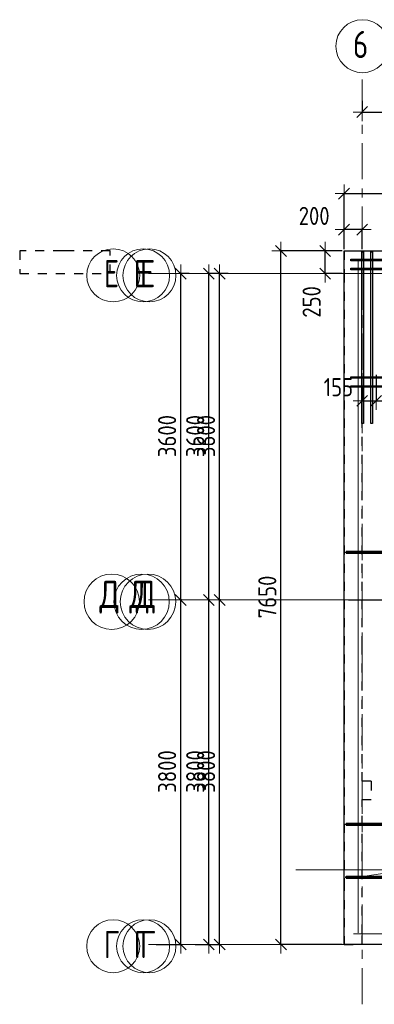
# Model space of a CAD drawing. Header units: metres. Extents: x -38 to 106, y -15 to 20.
# Tile 4 of 40: x 15.3 to 19.21, y 8.34 to 19.2. Entities that reach past the tile are written whole.
import ezdxf

# ---------------------------------------------------------------- set-up
doc = ezdxf.new("R2010")
doc.units = ezdxf.units.M
doc.header["$PDMODE"] = 65
for name, pattern in [('______11', [0.5, 0.4, -0.05, 0, -0.05]), ('______2', [0.0405, 0.03, -0.0105]), ('______5', [1.1, 0.8, -0.1, 0.1, -0.1])]:
    doc.linetypes.add(name, pattern=pattern)
for name, color, linetype, lineweight in [('XR$2$STANDARD_1', 7, 'Continuous', 25), ('XR$2$Перекрытие (1)', 7, 'Continuous', 35), ('XR$3$Осевая линия (1)', 7, '______5', 13), ('XR$3$Размерная линия (1)', 7, 'Continuous', 13), ('XR$4$Арм. стержнями верхней зоны', 180, 'Continuous', 35), ('XR$4$Арм. стержнями нижней зоны', 180, 'Continuous', 35), ('XR$4$Арм.стержн. Арматура края', 96, 'Continuous', 35), ('XR$4$Арм.стержн. Доп. арматура', 180, 'Continuous', 35), ('XR$4$Общий слой (1)', 7, 'Continuous', 13), ('XR$4$Осевая линия (1)', 7, '______5', 13), ('XR$4$Перекрытие (1)', 7, 'Continuous', 35), ('XR$4$Размерная линия (1)', 7, 'Continuous', 13), ('XR$5$Осевая линия (1)', 7, '______5', 13), ('XR$5$Перекрытие (1)', 7, 'Continuous', 35), ('XR$5$Размерная линия (1)', 7, 'Continuous', 13)]:
    doc.layers.add(name, color=color, linetype=linetype, lineweight=lineweight)
doc.layers.add('XR$7$Стена_ бетон несущ.', color=7, linetype='Continuous', lineweight=70, true_color=0xb4b496)
doc.styles.add('ISOCPEUR', font='txt')
doc.dimstyles.new('DIMSTYLE_5', dxfattribs={"dimtxt": 0.2, "dimasz": 0.2, "dimexe": 0, "dimexo": 0, "dimgap": 0.1, "dimtad": 2, "dimdec": 0, "dimlfac": 1000, "dimrnd": 5, "dimzin": 12, "dimdsep": 46, "dimtxsty": 'ISOCPEUR', "dimblk1": 'ALL_ML_STRICH', "dimblk2": 'ALL_ML_STRICH', "dimsah": 1, "dimcen": 0, "dimclrd": 7, "dimclre": 256, "dimclrt": 7, "dimadec": 0, "dimazin": 0, "dimtfac": 1, "dimtdec": 0, "dimtix": 1, "dimtmove": 2, "dimatfit": 3, "dimfxl": 0, "dimtzin": 0, "dimlwd": 0, "dimlwe": -3, "dimarcsym": 0})
doc.dimstyles.new('DIMSTYLE_7', dxfattribs={"dimtxt": 0.2, "dimasz": 0.2, "dimexe": 0, "dimexo": 0, "dimgap": 0.1, "dimtad": 2, "dimdec": 0, "dimlfac": 1000, "dimrnd": 5, "dimzin": 12, "dimdsep": 46, "dimtxsty": 'ISOCPEUR', "dimblk1": 'ALL_ML_STRICH', "dimblk2": 'ALL_ML_STRICH', "dimsah": 1, "dimcen": 0, "dimclrd": 7, "dimclre": 256, "dimclrt": 7, "dimadec": 0, "dimazin": 0, "dimtfac": 1, "dimtdec": 0, "dimtix": 1, "dimtmove": 2, "dimatfit": 3, "dimfxl": 0, "dimtvp": 1.2, "dimtzin": 0, "dimlwd": 0, "dimlwe": -3, "dimarcsym": 0})

# ---------------------------------------------------------------- blocks, each defined once
blk = doc.blocks.new('ALL_ML_STRICH')
at = {"color": 0, "linetype": 'ByBlock', "lineweight": -2}
for p, q in [((-1, 0), (0.5, 0)), ((-0.3, -0.3), (0.3, 0.3)), ((0, -0.5), (0, 0.5))]:
    blk.add_line(p, q, dxfattribs=at)
blk = doc.blocks.new('*D18')
at = {"layer": 'DEFPOINTS', "color": 7, "linetype": 'Continuous', "lineweight": 13, "transparency": 33554687}
for p in [(19.08, 18.327), (21.68, 18.283), (19.08, 18.182)]:
    blk.add_point(p, dxfattribs=at)
at = {"layer": 'XR$3$Размерная линия (1)', "color": 9, "linetype": 'Continuous', "lineweight": -2, "true_color": 0xc7c7c7, "transparency": 33554687}
for p, q in [((19.08, 18.307), (19.08, 18.182)), ((21.68, 18.263), (21.68, 18.182))]:
    blk.add_line(p, q, dxfattribs=at)
at = {"layer": 'XR$3$Размерная линия (1)', "color": 7, "linetype": 'Continuous', "lineweight": -2, "transparency": 33554687}
blk.add_line((19.08, 18.182), (21.68, 18.182), dxfattribs=at)
at = {"layer": 'XR$3$Размерная линия (1)', "color": 7, "linetype": 'Continuous', "lineweight": 13, "transparency": 33554687, "xscale": 0.2, "yscale": 0.2, "zscale": 0.2, "rotation": 180}
blk.add_blockref('ALL_ML_STRICH', (19.08, 18.182), dxfattribs=at)
at = {"layer": 'XR$3$Размерная линия (1)', "color": 7, "linetype": 'Continuous', "lineweight": 13, "transparency": 33554687, "xscale": 0.2, "yscale": 0.2, "zscale": 0.2}
blk.add_blockref('ALL_ML_STRICH', (21.68, 18.182), dxfattribs=at)
at = {"layer": 'XR$3$Размерная линия (1)', "color": 7, "linetype": 'Continuous', "lineweight": 13, "transparency": 33554687, "insert": (20.388, 18.332), "char_height": 0.2, "width": 0.66667, "attachment_point": 5, "style": 'ISOCPEUR'}
blk.add_mtext('\\W0.83;\\A1;{2600}', dxfattribs=at)
blk = doc.blocks.new('*D29')
at = {"layer": 'DEFPOINTS', "color": 7, "linetype": 'Continuous', "lineweight": 13, "transparency": 33554687}
for p in [(19.235, 15.305), (19.08, 15.187), (19.08, 14.997)]:
    blk.add_point(p, dxfattribs=at)
at = {"layer": 'XR$3$Размерная линия (1)', "color": 9, "linetype": 'Continuous', "lineweight": -2, "true_color": 0xc7c7c7, "transparency": 33554687}
for p, q in [((19.235, 15.285), (19.235, 14.997)), ((19.08, 15.167), (19.08, 14.997))]:
    blk.add_line(p, q, dxfattribs=at)
at = {"layer": 'XR$3$Размерная линия (1)', "color": 7, "linetype": 'Continuous', "lineweight": -2, "transparency": 33554687}
blk.add_line((19.08, 14.997), (19.235, 14.997), dxfattribs=at)
at = {"layer": 'XR$3$Размерная линия (1)', "color": 7, "linetype": 'Continuous', "lineweight": 13, "transparency": 33554687, "xscale": 0.2, "yscale": 0.2, "zscale": 0.2, "rotation": 180}
blk.add_blockref('ALL_ML_STRICH', (19.08, 14.997), dxfattribs=at)
at = {"layer": 'XR$3$Размерная линия (1)', "color": 7, "linetype": 'Continuous', "lineweight": 13, "transparency": 33554687, "xscale": 0.2, "yscale": 0.2, "zscale": 0.2}
blk.add_blockref('ALL_ML_STRICH', (19.235, 14.997), dxfattribs=at)
at = {"layer": 'XR$3$Размерная линия (1)', "color": 7, "linetype": 'Continuous', "lineweight": 13, "transparency": 33554687, "insert": (18.817, 15.147), "char_height": 0.2, "width": 0.5, "attachment_point": 5, "style": 'ISOCPEUR'}
blk.add_mtext('\\W0.83;\\A1;{155}', dxfattribs=at)
blk = doc.blocks.new('*D30')
at = {"layer": 'DEFPOINTS', "color": 7, "linetype": 'Continuous', "lineweight": 13, "transparency": 33554687}
for p in [(19.235, 15.305), (20.325, 15.305), (19.235, 14.997)]:
    blk.add_point(p, dxfattribs=at)
at = {"layer": 'XR$3$Размерная линия (1)', "color": 9, "linetype": 'Continuous', "lineweight": -2, "true_color": 0xc7c7c7, "transparency": 33554687}
for p, q in [((19.235, 15.285), (19.235, 14.997)), ((20.325, 15.285), (20.325, 14.997))]:
    blk.add_line(p, q, dxfattribs=at)
at = {"layer": 'XR$3$Размерная линия (1)', "color": 7, "linetype": 'Continuous', "lineweight": -2, "transparency": 33554687}
blk.add_line((19.235, 14.997), (20.325, 14.997), dxfattribs=at)
at = {"layer": 'XR$3$Размерная линия (1)', "color": 7, "linetype": 'Continuous', "lineweight": 13, "transparency": 33554687, "xscale": 0.2, "yscale": 0.2, "zscale": 0.2, "rotation": 180}
blk.add_blockref('ALL_ML_STRICH', (19.235, 14.997), dxfattribs=at)
at = {"layer": 'XR$3$Размерная линия (1)', "color": 7, "linetype": 'Continuous', "lineweight": 13, "transparency": 33554687, "xscale": 0.2, "yscale": 0.2, "zscale": 0.2}
blk.add_blockref('ALL_ML_STRICH', (20.325, 14.997), dxfattribs=at)
at = {"layer": 'XR$3$Размерная линия (1)', "color": 7, "linetype": 'Continuous', "lineweight": 13, "transparency": 33554687, "insert": (19.805, 15.147), "char_height": 0.2, "width": 0.66667, "attachment_point": 5, "style": 'ISOCPEUR'}
blk.add_mtext('\\W0.83;\\A1;{1090}', dxfattribs=at)
blk = doc.blocks.new('*D33')
at = {"layer": 'DEFPOINTS', "color": 7, "linetype": 'Continuous', "lineweight": 13, "transparency": 33554687}
for p in [(18.88, 16.65), (18.671, 16.4), (18.88, 16.4)]:
    blk.add_point(p, dxfattribs=at)
at = {"layer": 'XR$3$Размерная линия (1)', "color": 9, "linetype": 'Continuous', "lineweight": -2, "true_color": 0xc7c7c7, "transparency": 33554687}
for p, q in [((18.86, 16.65), (18.671, 16.65)), ((18.86, 16.4), (18.671, 16.4))]:
    blk.add_line(p, q, dxfattribs=at)
at = {"layer": 'XR$3$Размерная линия (1)', "color": 7, "linetype": 'Continuous', "lineweight": -2, "transparency": 33554687}
blk.add_line((18.671, 16.4), (18.671, 16.65), dxfattribs=at)
at = {"layer": 'XR$3$Размерная линия (1)', "color": 7, "linetype": 'Continuous', "lineweight": 13, "transparency": 33554687, "xscale": 0.2, "yscale": 0.2, "zscale": 0.2}
for p, rotation in [((18.671, 16.65), 90), ((18.671, 16.4), 270)]:
    blk.add_blockref('ALL_ML_STRICH', p, dxfattribs=dict(at, rotation=rotation))
at = {"layer": 'XR$3$Размерная линия (1)', "color": 7, "linetype": 'Continuous', "lineweight": 13, "transparency": 33554687, "insert": (18.522, 16.088), "char_height": 0.2, "width": 0.5, "attachment_point": 5, "rotation": 90, "style": 'ISOCPEUR'}
blk.add_mtext('\\W0.83;\\A1;{250}', dxfattribs=at)
blk = doc.blocks.new('*D34')
at = {"layer": 'DEFPOINTS', "color": 7, "linetype": 'Continuous', "lineweight": 13, "transparency": 33554687}
for p in [(18.88, 16.65), (18.183, 9), (18.88, 9)]:
    blk.add_point(p, dxfattribs=at)
at = {"layer": 'XR$3$Размерная линия (1)', "color": 9, "linetype": 'Continuous', "lineweight": -2, "true_color": 0xc7c7c7, "transparency": 33554687}
for p, q in [((18.86, 16.65), (18.183, 16.65)), ((18.86, 9), (18.183, 9))]:
    blk.add_line(p, q, dxfattribs=at)
at = {"layer": 'XR$3$Размерная линия (1)', "color": 7, "linetype": 'Continuous', "lineweight": -2, "transparency": 33554687}
blk.add_line((18.183, 9), (18.183, 16.65), dxfattribs=at)
at = {"layer": 'XR$3$Размерная линия (1)', "color": 7, "linetype": 'Continuous', "lineweight": 13, "transparency": 33554687, "xscale": 0.2, "yscale": 0.2, "zscale": 0.2}
for p, rotation in [((18.183, 16.65), 90), ((18.183, 9), 270)]:
    blk.add_blockref('ALL_ML_STRICH', p, dxfattribs=dict(at, rotation=rotation))
at = {"layer": 'XR$3$Размерная линия (1)', "color": 7, "linetype": 'Continuous', "lineweight": 13, "transparency": 33554687, "insert": (18.033, 12.833), "char_height": 0.2, "width": 0.66667, "attachment_point": 5, "rotation": 90, "style": 'ISOCPEUR'}
blk.add_mtext('\\W0.83;\\A1;{7650}', dxfattribs=at)
blk = doc.blocks.new('*D35')
at = {"layer": 'DEFPOINTS', "color": 7, "linetype": 'Continuous', "lineweight": 13, "transparency": 33554687}
for p in [(18.88, 17.282), (18.88, 16.65), (26.23, 16.65)]:
    blk.add_point(p, dxfattribs=at)
at = {"layer": 'XR$3$Размерная линия (1)', "color": 9, "linetype": 'Continuous', "lineweight": -2, "true_color": 0xc7c7c7, "transparency": 33554687}
for p, q in [((18.88, 16.67), (18.88, 17.282)), ((26.23, 16.67), (26.23, 17.282))]:
    blk.add_line(p, q, dxfattribs=at)
at = {"layer": 'XR$3$Размерная линия (1)', "color": 7, "linetype": 'Continuous', "lineweight": -2, "transparency": 33554687}
blk.add_line((18.88, 17.282), (26.23, 17.282), dxfattribs=at)
at = {"layer": 'XR$3$Размерная линия (1)', "color": 7, "linetype": 'Continuous', "lineweight": 13, "transparency": 33554687, "xscale": 0.2, "yscale": 0.2, "zscale": 0.2, "rotation": 180}
blk.add_blockref('ALL_ML_STRICH', (18.88, 17.282), dxfattribs=at)
at = {"layer": 'XR$3$Размерная линия (1)', "color": 7, "linetype": 'Continuous', "lineweight": 13, "transparency": 33554687, "xscale": 0.2, "yscale": 0.2, "zscale": 0.2}
blk.add_blockref('ALL_ML_STRICH', (26.23, 17.282), dxfattribs=at)
at = {"layer": 'XR$3$Размерная линия (1)', "color": 7, "linetype": 'Continuous', "lineweight": 13, "transparency": 33554687, "insert": (22.563, 17.432), "char_height": 0.2, "width": 0.66667, "attachment_point": 5, "style": 'ISOCPEUR'}
blk.add_mtext('\\W0.83;\\A1;{7350}', dxfattribs=at)
blk = doc.blocks.new('*D39')
at = {"layer": 'DEFPOINTS', "color": 7, "linetype": 'Continuous', "lineweight": 13, "transparency": 33554687}
for p in [(19.08, 16.885), (18.88, 16.65), (19.08, 16.65)]:
    blk.add_point(p, dxfattribs=at)
at = {"layer": 'XR$3$Размерная линия (1)', "color": 9, "linetype": 'Continuous', "lineweight": -2, "true_color": 0xc7c7c7, "transparency": 33554687}
for p, q in [((18.88, 16.67), (18.88, 16.885)), ((19.08, 16.67), (19.08, 16.885))]:
    blk.add_line(p, q, dxfattribs=at)
at = {"layer": 'XR$3$Размерная линия (1)', "color": 7, "linetype": 'Continuous', "lineweight": -2, "transparency": 33554687}
blk.add_line((19.08, 16.885), (18.88, 16.885), dxfattribs=at)
at = {"layer": 'XR$3$Размерная линия (1)', "color": 7, "linetype": 'Continuous', "lineweight": 13, "transparency": 33554687, "xscale": 0.2, "yscale": 0.2, "zscale": 0.2}
for p, rotation in [((18.88, 16.885), 180), ((19.08, 16.885), 360)]:
    blk.add_blockref('ALL_ML_STRICH', p, dxfattribs=dict(at, rotation=rotation))
at = {"layer": 'XR$3$Размерная линия (1)', "color": 7, "linetype": 'Continuous', "lineweight": 13, "transparency": 33554687, "insert": (18.55, 17.036), "char_height": 0.2, "width": 0.5, "attachment_point": 5, "style": 'ISOCPEUR'}
blk.add_mtext('\\W0.83;\\A1;{200}', dxfattribs=at)
blk = doc.blocks.new('*D69')
at = {"layer": 'DEFPOINTS', "color": 7, "linetype": 'Continuous', "lineweight": 13, "transparency": 33554687}
for p in [(18.948, 12.8), (20.155, 12.3), (20.58, 12.3)]:
    blk.add_point(p, dxfattribs=at)
at = {"layer": 'XR$3$Размерная линия (1)', "color": 9, "linetype": 'Continuous', "lineweight": -2, "true_color": 0xc7c7c7, "transparency": 33554687}
for p, q in [((18.928, 12.8), (20.155, 12.8)), ((20.56, 12.3), (20.155, 12.3))]:
    blk.add_line(p, q, dxfattribs=at)
at = {"layer": 'XR$3$Размерная линия (1)', "color": 7, "linetype": 'Continuous', "lineweight": -2, "transparency": 33554687}
blk.add_line((20.155, 12.3), (20.155, 12.8), dxfattribs=at)
at = {"layer": 'XR$3$Размерная линия (1)', "color": 7, "linetype": 'Continuous', "lineweight": 13, "transparency": 33554687, "xscale": 0.2, "yscale": 0.2, "zscale": 0.2}
for p, rotation in [((20.155, 12.8), 90), ((20.155, 12.3), 270)]:
    blk.add_blockref('ALL_ML_STRICH', p, dxfattribs=dict(at, rotation=rotation))
at = {"layer": 'XR$3$Размерная линия (1)', "color": 7, "linetype": 'Continuous', "lineweight": 13, "transparency": 33554687, "insert": (20.005, 12.558), "char_height": 0.2, "width": 0.5, "attachment_point": 5, "rotation": 90, "style": 'ISOCPEUR'}
blk.add_mtext('\\W0.83;\\A1;{500}', dxfattribs=at)
blk = doc.blocks.new('*D72')
at = {"layer": 'DEFPOINTS', "color": 7, "linetype": 'Continuous', "lineweight": 13, "transparency": 33554687}
for p in [(17.416, 12.8), (17.367, 9), (17.387, 9)]:
    blk.add_point(p, dxfattribs=at)
at = {"layer": 'XR$3$Размерная линия (1)', "color": 9, "linetype": 'Continuous', "lineweight": -2, "true_color": 0xc7c7c7, "transparency": 33554687}
for p, q in [((17.396, 12.8), (17.387, 12.8)), ((17.387, 9), (17.387, 9))]:
    blk.add_line(p, q, dxfattribs=at)
at = {"layer": 'XR$3$Размерная линия (1)', "color": 7, "linetype": 'Continuous', "lineweight": -2, "transparency": 33554687}
blk.add_line((17.387, 9), (17.387, 12.8), dxfattribs=at)
at = {"layer": 'XR$3$Размерная линия (1)', "color": 7, "linetype": 'Continuous', "lineweight": 13, "transparency": 33554687, "xscale": 0.2, "yscale": 0.2, "zscale": 0.2}
for p, rotation in [((17.387, 12.8), 90), ((17.387, 9), 270)]:
    blk.add_blockref('ALL_ML_STRICH', p, dxfattribs=dict(at, rotation=rotation))
at = {"layer": 'XR$3$Размерная линия (1)', "color": 7, "linetype": 'Continuous', "lineweight": 13, "transparency": 33554687, "insert": (17.237, 10.908), "char_height": 0.2, "width": 0.66667, "attachment_point": 5, "rotation": 90, "style": 'ISOCPEUR'}
blk.add_mtext('\\W0.83;\\A1;{3800}', dxfattribs=at)
blk = doc.blocks.new('*D73')
at = {"layer": 'DEFPOINTS', "color": 7, "linetype": 'Continuous', "lineweight": 13, "transparency": 33554687}
for p in [(17.502, 16.4), (17.387, 12.8), (17.416, 12.8)]:
    blk.add_point(p, dxfattribs=at)
at = {"layer": 'XR$3$Размерная линия (1)', "color": 9, "linetype": 'Continuous', "lineweight": -2, "true_color": 0xc7c7c7, "transparency": 33554687}
for p, q in [((17.482, 16.4), (17.387, 16.4)), ((17.396, 12.8), (17.387, 12.8))]:
    blk.add_line(p, q, dxfattribs=at)
at = {"layer": 'XR$3$Размерная линия (1)', "color": 7, "linetype": 'Continuous', "lineweight": -2, "transparency": 33554687}
blk.add_line((17.387, 12.8), (17.387, 16.4), dxfattribs=at)
at = {"layer": 'XR$3$Размерная линия (1)', "color": 7, "linetype": 'Continuous', "lineweight": 13, "transparency": 33554687, "xscale": 0.2, "yscale": 0.2, "zscale": 0.2}
for p, rotation in [((17.387, 16.4), 90), ((17.387, 12.8), 270)]:
    blk.add_blockref('ALL_ML_STRICH', p, dxfattribs=dict(at, rotation=rotation))
at = {"layer": 'XR$3$Размерная линия (1)', "color": 7, "linetype": 'Continuous', "lineweight": 13, "transparency": 33554687, "insert": (17.237, 14.608), "char_height": 0.2, "width": 0.66667, "attachment_point": 5, "rotation": 90, "style": 'ISOCPEUR'}
blk.add_mtext('\\W0.83;\\A1;{3600}', dxfattribs=at)
blk = doc.blocks.new('*D82')
at = {"layer": 'DEFPOINTS', "color": 7, "linetype": 'Continuous', "lineweight": 13, "transparency": 33554687}
for p in [(19.08, 18.327), (21.68, 18.283), (19.08, 18.182)]:
    blk.add_point(p, dxfattribs=at)
at = {"layer": 'XR$4$Размерная линия (1)', "color": 9, "linetype": 'Continuous', "lineweight": -2, "true_color": 0xc7c7c7, "transparency": 33554687}
for p, q in [((19.08, 18.307), (19.08, 18.182)), ((21.68, 18.263), (21.68, 18.182))]:
    blk.add_line(p, q, dxfattribs=at)
at = {"layer": 'XR$4$Размерная линия (1)', "color": 7, "linetype": 'Continuous', "lineweight": -2, "transparency": 33554687}
blk.add_line((19.08, 18.182), (21.68, 18.182), dxfattribs=at)
at = {"layer": 'XR$4$Размерная линия (1)', "color": 7, "linetype": 'Continuous', "lineweight": 13, "transparency": 33554687, "xscale": 0.2, "yscale": 0.2, "zscale": 0.2, "rotation": 180}
blk.add_blockref('ALL_ML_STRICH', (19.08, 18.182), dxfattribs=at)
at = {"layer": 'XR$4$Размерная линия (1)', "color": 7, "linetype": 'Continuous', "lineweight": 13, "transparency": 33554687, "xscale": 0.2, "yscale": 0.2, "zscale": 0.2}
blk.add_blockref('ALL_ML_STRICH', (21.68, 18.182), dxfattribs=at)
at = {"layer": 'XR$4$Размерная линия (1)', "color": 7, "linetype": 'Continuous', "lineweight": 13, "transparency": 33554687, "insert": (20.388, 18.332), "char_height": 0.2, "width": 0.66667, "attachment_point": 5, "style": 'ISOCPEUR'}
blk.add_mtext('\\W0.83;\\A1;{2600}', dxfattribs=at)
blk = doc.blocks.new('*D84')
at = {"layer": 'DEFPOINTS', "color": 7, "linetype": 'Continuous', "lineweight": 13, "transparency": 33554687}
for p in [(17.106, 12.8), (16.787, 9), (17.077, 9)]:
    blk.add_point(p, dxfattribs=at)
at = {"layer": 'XR$4$Размерная линия (1)', "color": 9, "linetype": 'Continuous', "lineweight": -2, "true_color": 0xc7c7c7, "transparency": 33554687}
for p, q in [((17.086, 12.8), (17.077, 12.8)), ((16.807, 9), (17.077, 9))]:
    blk.add_line(p, q, dxfattribs=at)
at = {"layer": 'XR$4$Размерная линия (1)', "color": 7, "linetype": 'Continuous', "lineweight": -2, "transparency": 33554687}
blk.add_line((17.077, 9), (17.077, 12.8), dxfattribs=at)
at = {"layer": 'XR$4$Размерная линия (1)', "color": 7, "linetype": 'Continuous', "lineweight": 13, "transparency": 33554687, "xscale": 0.2, "yscale": 0.2, "zscale": 0.2}
for p, rotation in [((17.077, 12.8), 90), ((17.077, 9), 270)]:
    blk.add_blockref('ALL_ML_STRICH', p, dxfattribs=dict(at, rotation=rotation))
at = {"layer": 'XR$4$Размерная линия (1)', "color": 7, "linetype": 'Continuous', "lineweight": 13, "transparency": 33554687, "insert": (16.927, 10.908), "char_height": 0.2, "width": 0.66667, "attachment_point": 5, "rotation": 90, "style": 'ISOCPEUR'}
blk.add_mtext('\\W0.83;\\A1;{3800}', dxfattribs=at)
blk = doc.blocks.new('*D85')
at = {"layer": 'DEFPOINTS', "color": 7, "linetype": 'Continuous', "lineweight": 13, "transparency": 33554687}
for p in [(17.192, 16.4), (17.077, 12.8), (17.106, 12.8)]:
    blk.add_point(p, dxfattribs=at)
at = {"layer": 'XR$4$Размерная линия (1)', "color": 9, "linetype": 'Continuous', "lineweight": -2, "true_color": 0xc7c7c7, "transparency": 33554687}
for p, q in [((17.172, 16.4), (17.077, 16.4)), ((17.086, 12.8), (17.077, 12.8))]:
    blk.add_line(p, q, dxfattribs=at)
at = {"layer": 'XR$4$Размерная линия (1)', "color": 7, "linetype": 'Continuous', "lineweight": -2, "transparency": 33554687}
blk.add_line((17.077, 12.8), (17.077, 16.4), dxfattribs=at)
at = {"layer": 'XR$4$Размерная линия (1)', "color": 7, "linetype": 'Continuous', "lineweight": 13, "transparency": 33554687, "xscale": 0.2, "yscale": 0.2, "zscale": 0.2}
for p, rotation in [((17.077, 16.4), 90), ((17.077, 12.8), 270)]:
    blk.add_blockref('ALL_ML_STRICH', p, dxfattribs=dict(at, rotation=rotation))
at = {"layer": 'XR$4$Размерная линия (1)', "color": 7, "linetype": 'Continuous', "lineweight": 13, "transparency": 33554687, "insert": (16.927, 14.608), "char_height": 0.2, "width": 0.66667, "attachment_point": 5, "rotation": 90, "style": 'ISOCPEUR'}
blk.add_mtext('\\W0.83;\\A1;{3600}', dxfattribs=at)
blk = doc.blocks.new('*D90')
at = {"layer": 'DEFPOINTS', "color": 7, "linetype": 'Continuous', "lineweight": 13, "transparency": 33554687}
for p in [(19.08, 18.327), (21.68, 18.283), (19.08, 18.182)]:
    blk.add_point(p, dxfattribs=at)
at = {"layer": 'XR$5$Размерная линия (1)', "color": 9, "linetype": 'Continuous', "lineweight": -2, "true_color": 0xc7c7c7, "transparency": 33554687}
for p, q in [((19.08, 18.307), (19.08, 18.182)), ((21.68, 18.263), (21.68, 18.182))]:
    blk.add_line(p, q, dxfattribs=at)
at = {"layer": 'XR$5$Размерная линия (1)', "color": 7, "linetype": 'Continuous', "lineweight": -2, "transparency": 33554687}
blk.add_line((19.08, 18.182), (21.68, 18.182), dxfattribs=at)
at = {"layer": 'XR$5$Размерная линия (1)', "color": 7, "linetype": 'Continuous', "lineweight": 13, "transparency": 33554687, "xscale": 0.2, "yscale": 0.2, "zscale": 0.2, "rotation": 180}
blk.add_blockref('ALL_ML_STRICH', (19.08, 18.182), dxfattribs=at)
at = {"layer": 'XR$5$Размерная линия (1)', "color": 7, "linetype": 'Continuous', "lineweight": 13, "transparency": 33554687, "xscale": 0.2, "yscale": 0.2, "zscale": 0.2}
blk.add_blockref('ALL_ML_STRICH', (21.68, 18.182), dxfattribs=at)
at = {"layer": 'XR$5$Размерная линия (1)', "color": 7, "linetype": 'Continuous', "lineweight": 13, "transparency": 33554687, "insert": (20.388, 18.332), "char_height": 0.2, "width": 0.66667, "attachment_point": 5, "style": 'ISOCPEUR'}
blk.add_mtext('\\W0.83;\\A1;{2600}', dxfattribs=at)
blk = doc.blocks.new('*D132')
at = {"layer": 'DEFPOINTS', "color": 7, "linetype": 'Continuous', "lineweight": 13, "transparency": 33554687}
for p in [(17.536, 12.8), (17.217, 9), (17.507, 9)]:
    blk.add_point(p, dxfattribs=at)
at = {"layer": 'XR$5$Размерная линия (1)', "color": 9, "linetype": 'Continuous', "lineweight": -2, "true_color": 0xc7c7c7, "transparency": 33554687}
for p, q in [((17.516, 12.8), (17.507, 12.8)), ((17.237, 9), (17.507, 9))]:
    blk.add_line(p, q, dxfattribs=at)
at = {"layer": 'XR$5$Размерная линия (1)', "color": 7, "linetype": 'Continuous', "lineweight": -2, "transparency": 33554687}
blk.add_line((17.507, 9), (17.507, 12.8), dxfattribs=at)
at = {"layer": 'XR$5$Размерная линия (1)', "color": 7, "linetype": 'Continuous', "lineweight": 13, "transparency": 33554687, "xscale": 0.2, "yscale": 0.2, "zscale": 0.2}
for p, rotation in [((17.507, 12.8), 90), ((17.507, 9), 270)]:
    blk.add_blockref('ALL_ML_STRICH', p, dxfattribs=dict(at, rotation=rotation))
at = {"layer": 'XR$5$Размерная линия (1)', "color": 7, "linetype": 'Continuous', "lineweight": 13, "transparency": 33554687, "insert": (17.357, 10.908), "char_height": 0.2, "width": 0.66667, "attachment_point": 5, "rotation": 90, "style": 'ISOCPEUR'}
blk.add_mtext('\\W0.83;\\A1;{3800}', dxfattribs=at)
blk = doc.blocks.new('*D133')
at = {"layer": 'DEFPOINTS', "color": 7, "linetype": 'Continuous', "lineweight": 13, "transparency": 33554687}
for p in [(17.622, 16.4), (17.507, 12.8), (17.536, 12.8)]:
    blk.add_point(p, dxfattribs=at)
at = {"layer": 'XR$5$Размерная линия (1)', "color": 9, "linetype": 'Continuous', "lineweight": -2, "true_color": 0xc7c7c7, "transparency": 33554687}
for p, q in [((17.602, 16.4), (17.507, 16.4)), ((17.516, 12.8), (17.507, 12.8))]:
    blk.add_line(p, q, dxfattribs=at)
at = {"layer": 'XR$5$Размерная линия (1)', "color": 7, "linetype": 'Continuous', "lineweight": -2, "transparency": 33554687}
blk.add_line((17.507, 12.8), (17.507, 16.4), dxfattribs=at)
at = {"layer": 'XR$5$Размерная линия (1)', "color": 7, "linetype": 'Continuous', "lineweight": 13, "transparency": 33554687, "xscale": 0.2, "yscale": 0.2, "zscale": 0.2}
for p, rotation in [((17.507, 16.4), 90), ((17.507, 12.8), 270)]:
    blk.add_blockref('ALL_ML_STRICH', p, dxfattribs=dict(at, rotation=rotation))
at = {"layer": 'XR$5$Размерная линия (1)', "color": 7, "linetype": 'Continuous', "lineweight": 13, "transparency": 33554687, "insert": (17.357, 14.608), "char_height": 0.2, "width": 0.66667, "attachment_point": 5, "rotation": 90, "style": 'ISOCPEUR'}
blk.add_mtext('\\W0.83;\\A1;{3600}', dxfattribs=at)

msp = doc.modelspace()

# ---------------------------------------------------------------- linework, layer by layer
at = {"layer": 'XR$2$STANDARD_1', "color": 52, "linetype": 'Continuous', "lineweight": 13, "transparency": 33554687}
msp.add_line((18.3462, 9.8244), (19.6062, 9.8244), dxfattribs=at)
at = {"layer": 'XR$2$Перекрытие (1)', "color": 7, "linetype": 'Continuous', "lineweight": 13, "transparency": 33554687}
for p, q in [((18.88, 16.65), (18.88, 9)), ((26.23, 16.65), (18.88, 16.65)), ((18.88, 9), (26.23, 9))]:
    msp.add_line(p, q, dxfattribs=at)
at = {"layer": 'XR$3$Осевая линия (1)', "color": 253, "linetype": '______11', "lineweight": 13, "true_color": 0xa0a0a0, "transparency": 33554687}
for p, q in [((19.08, 8.34), (19.08, 18.59)), ((17.05, 16.4), (26.83, 16.4)), ((17.05, 12.8), (26.83, 12.8)), ((17.05, 9), (26.83, 9))]:
    msp.add_line(p, q, dxfattribs=at)
at = {"layer": 'XR$3$Осевая линия (1)', "color": 7, "linetype": 'Continuous', "lineweight": 13, "transparency": 33554687}
for centre, radius in [((19.0824, 18.9081), 0.2924), ((16.6624, 16.3805), 0.2924), ((16.6458, 12.7805), 0.3058), ((16.6624, 8.9805), 0.2924)]:
    msp.add_circle(centre, radius, dxfattribs=at)
at = {"layer": 'XR$4$Арм. стержнями верхней зоны', "color": 4, "linetype": 'Continuous', "lineweight": 50, "transparency": 33554687}
msp.add_lwpolyline([(26.205, 10.32), (18.905, 10.32), (18.905, 10.33), (26.205, 10.33), (26.205, 10.32)], dxfattribs=at)
at = {"layer": 'XR$4$Арм. стержнями нижней зоны', "color": 4, "linetype": 'Continuous', "lineweight": 50, "transparency": 33554687}
msp.add_lwpolyline([(18.905, 13.33), (26.205, 13.33), (26.205, 13.32), (18.905, 13.32), (18.905, 13.33)], dxfattribs=at)
at = {"layer": 'XR$4$Арм.стержн. Арматура края', "color": 4, "linetype": 'Continuous', "lineweight": 50, "transparency": 33554687}
msp.add_lwpolyline([(19.405, 9.7366), (18.905, 9.7366), (18.905, 9.7466), (19.405, 9.7466), (19.405, 9.7366)], dxfattribs=at)
at = {"layer": 'XR$4$Арм.стержн. Доп. арматура', "color": 7, "linetype": 'Continuous', "lineweight": 25, "transparency": 33554687}
for points in [[(19.0769, 14.7448), (19.0769, 16.6401), (19.0929, 16.6401), (19.0929, 14.7448), (19.0769, 14.7448)], [(19.0769, 14.7448), (19.0769, 16.6401), (19.0929, 16.6401), (19.0929, 14.7448), (19.0769, 14.7448)], [(19.1769, 14.7448), (19.1769, 16.6401), (19.1929, 16.6401), (19.1929, 14.7448), (19.1769, 14.7448)], [(19.1769, 14.7448), (19.1769, 16.6401), (19.1929, 16.6401), (19.1929, 14.7448), (19.1769, 14.7448)], [(18.9548, 16.558), (20.905, 16.558), (20.905, 16.542), (18.9548, 16.542), (18.9548, 16.558)], [(18.9548, 16.558), (20.905, 16.558), (20.905, 16.542), (18.9548, 16.542), (18.9548, 16.558)], [(18.9548, 16.458), (20.905, 16.458), (20.905, 16.442), (18.9548, 16.442), (18.9548, 16.458)], [(18.9548, 16.458), (20.905, 16.458), (20.905, 16.442), (18.9548, 16.442), (18.9548, 16.458)], [(18.9548, 15.2629), (20.905, 15.2629), (20.905, 15.2469), (18.9548, 15.2469), (18.9548, 15.2629)], [(18.9548, 15.2629), (20.905, 15.2629), (20.905, 15.2469), (18.9548, 15.2469), (18.9548, 15.2629)], [(18.9548, 15.1629), (20.905, 15.1629), (20.905, 15.1469), (18.9548, 15.1469), (18.9548, 15.1629)], [(18.9548, 15.1629), (20.905, 15.1629), (20.905, 15.1469), (18.9548, 15.1469), (18.9548, 15.1629)]]:
    msp.add_lwpolyline(points, dxfattribs=at)
at = {"layer": 'XR$4$Общий слой (1)', "color": 7, "linetype": 'Continuous', "lineweight": 13, "transparency": 33554687}
msp.add_line((19.0344, 9.7416), (19.8212, 9.8633), dxfattribs=at)
msp.add_lwpolyline([(19.0344, 9.127), (19.0344, 16.547), (25.9544, 16.547), (25.9544, 9.117), (18.9844, 9.117)], dxfattribs=at)
at = {"layer": 'XR$4$Осевая линия (1)', "color": 253, "linetype": '______11', "lineweight": 13, "true_color": 0xa0a0a0, "transparency": 33554687}
for p, q in [((19.08, 8.34), (19.08, 18.59)), ((16.72, 16.4), (26.83, 16.4)), ((16.72, 12.8), (26.83, 12.8)), ((16.72, 9), (26.83, 9))]:
    msp.add_line(p, q, dxfattribs=at)
at = {"layer": 'XR$4$Осевая линия (1)', "color": 7, "linetype": 'Continuous', "lineweight": 13, "transparency": 33554687}
for centre, radius in [((19.0824, 18.9081), 0.2924), ((16.3324, 16.3805), 0.2924), ((16.3158, 12.7805), 0.3058), ((16.3324, 8.9805), 0.2924)]:
    msp.add_circle(centre, radius, dxfattribs=at)
at = {"layer": 'XR$4$Перекрытие (1)', "color": 7, "linetype": 'Continuous', "lineweight": 25, "transparency": 33554687}
for p, q in [((18.88, 9), (18.88, 16.65)), ((18.88, 16.65), (26.23, 16.65)), ((26.23, 9), (18.88, 9))]:
    msp.add_line(p, q, dxfattribs=at)
at = {"layer": 'XR$5$Осевая линия (1)', "color": 253, "linetype": '______11', "lineweight": 13, "true_color": 0xa0a0a0, "transparency": 33554687}
for p, q in [((19.08, 8.34), (19.08, 18.59)), ((17.12, 16.4), (26.83, 16.4)), ((17.12, 12.8), (26.83, 12.8)), ((17.12, 9), (26.83, 9))]:
    msp.add_line(p, q, dxfattribs=at)
at = {"layer": 'XR$5$Осевая линия (1)', "color": 7, "linetype": 'Continuous', "lineweight": 13, "transparency": 33554687}
for centre, radius in [((19.0824, 18.9081), 0.2924), ((16.7324, 16.3805), 0.2924), ((16.7158, 12.7805), 0.3058), ((16.7324, 8.9805), 0.2924)]:
    msp.add_circle(centre, radius, dxfattribs=at)
at = {"layer": 'XR$5$Перекрытие (1)', "color": 7, "linetype": 'Continuous', "lineweight": 25, "transparency": 33554687}
for p, q in [((18.88, 9), (18.88, 16.65)), ((18.88, 16.65), (26.23, 16.65)), ((26.23, 9), (18.88, 9))]:
    msp.add_line(p, q, dxfattribs=at)
at = {"layer": 'XR$7$Стена_ бетон несущ.', "color": 253, "linetype": '______2', "lineweight": -3, "true_color": 0xa0a0a0, "transparency": 33554687}
for p, q in [((15.7699, 16.65), (15.3, 16.65)), ((15.3, 16.65), (15.3, 16.65)), ((15.3, 16.65), (15.3, 16.4)), ((15.8499, 16.65), (15.7699, 16.65)), ((16.3, 16.65), (15.8499, 16.65)), ((16.3, 16.65), (16.3, 16.65)), ((16.3, 16.4), (16.3, 16.65)), ((18.88, 16.65), (18.88, 16.4)), ((18.88, 16.45), (18.88, 16.65)), ((15.3, 16.4), (16.3, 16.4)), ((18.88, 16.4), (18.88, 11.6304)), ((19.08, 15), (19.08, 16.45)), ((19.08, 12.3), (19.08, 15)), ((19.08, 10.8), (19.08, 12.3)), ((18.88, 11.6304), (18.88, 11.5304)), ((18.88, 11.5304), (18.88, 9.69)), ((19.18, 10.8), (19.08, 10.8)), ((19.18, 10.8), (19.18, 10.6)), ((19.08, 9.12), (19.08, 10.6)), ((19.08, 10.6), (19.18, 10.6)), ((18.88, 9.69), (18.88, 9.49)), ((18.88, 9.49), (18.88, 9.08)), ((18.88, 9.08), (18.88, 9)), ((19.08, 9), (19.08, 9.12)), ((18.88, 9), (19.08, 9))]:
    msp.add_line(p, q, dxfattribs=at)
msp.add_lwpolyline([(18.88, 16.65), (19.68, 16.65), (19.68, 16.45), (19.08, 16.45)], dxfattribs=at)

# ---------------------------------------------------------------- texts
at = {"layer": 'XR$3$Осевая линия (1)', "color": 7, "linetype": 'Continuous', "lineweight": 13, "transparency": 33554687, "char_height": 0.3, "attachment_point": 7, "style": 'ISOCPEUR'}
for s, insert, width in [('\\W0.78;6', (18.9774, 18.7776), 0.326407), ('\\W0.78;Е', (16.5574, 16.25), 0.326407), ('\\W0.82;Д', (16.5108, 12.65), 0.392646), ('\\W0.78;Г', (16.5574, 8.85), 0.326407)]:
    msp.add_mtext(s, dxfattribs=dict(at, insert=insert, width=width))
at = {"layer": 'XR$4$Осевая линия (1)', "color": 7, "linetype": 'Continuous', "lineweight": 13, "transparency": 33554687, "char_height": 0.3, "attachment_point": 7, "style": 'ISOCPEUR'}
for s, insert, width in [('\\W0.78;6', (18.9774, 18.7776), 0.326407), ('\\W0.78;Е', (16.2274, 16.25), 0.326407), ('\\W0.82;Д', (16.1808, 12.65), 0.392646), ('\\W0.78;Г', (16.2274, 8.85), 0.326407)]:
    msp.add_mtext(s, dxfattribs=dict(at, insert=insert, width=width))
at = {"layer": 'XR$5$Осевая линия (1)', "color": 7, "linetype": 'Continuous', "lineweight": 13, "transparency": 33554687, "char_height": 0.3, "attachment_point": 7, "style": 'ISOCPEUR'}
for s, insert, width in [('\\W0.78;6', (18.9774, 18.7776), 0.326407), ('\\W0.78;Е', (16.6274, 16.25), 0.326407), ('\\W0.82;Д', (16.5808, 12.65), 0.392646), ('\\W0.78;Г', (16.6274, 8.85), 0.326407)]:
    msp.add_mtext(s, dxfattribs=dict(at, insert=insert, width=width))

# ---------------------------------------------------------------- dimensions: what is measured, and where the dimension line sits
at = {"layer": 'XR$3$Размерная линия (1)', "color": 7, "linetype": 'Continuous', "lineweight": 13, "transparency": 33554687}
for base, p1, p2, dimstyle, picture, middle in [((21.68, 18.182), (19.08, 18.3068), (21.68, 18.2634), 'DIMSTYLE_5', '*D18', (20.3883, 18.332)), ((26.23, 17.2823), (18.88, 16.67), (26.23, 16.67), 'DIMSTYLE_5', '*D35', (22.5633, 17.4323)), ((19.2349, 14.9968), (19.08, 15.1666), (19.2349, 15.285), 'DIMSTYLE_7', '*D29', (18.8172, 15.1472)), ((20.3249, 14.9968), (19.2349, 15.285), (20.3249, 15.285), 'DIMSTYLE_5', '*D30', (19.8049, 15.1468))]:
    dim = msp.add_linear_dim(base=base, p1=p1, p2=p2, dimstyle=dimstyle, override={"dimpost": '<>', "dimclrd": 7, "dimclre": 9, "dimclrt": 7, "dimlwd": 0, "dimlwe": 65533}, dxfattribs=at)
    dim.commit()
    dim.dimension.update_dxf_attribs({"geometry": picture, "text_midpoint": middle, "dimtype": 160})
for base, p1, p2, angle, dimstyle, picture, middle in [((18.88, 16.8853), (19.08, 16.67), (18.88, 16.67), 180, 'DIMSTYLE_7', '*D39', (18.5498, 17.0357)), ((18.1831, 16.65), (18.86, 9), (18.86, 16.65), 90, 'DIMSTYLE_5', '*D34', (18.0331, 12.8333)), ((18.6709, 16.65), (18.86, 16.4), (18.86, 16.65), 90, 'DIMSTYLE_7', '*D33', (18.5217, 16.0882)), ((17.3866, 16.4), (17.3956, 12.8), (17.4825, 16.4), 90, 'DIMSTYLE_5', '*D73', (17.2366, 14.6083)), ((17.3866, 12.8), (17.3866, 9), (17.3956, 12.8), 90, 'DIMSTYLE_5', '*D72', (17.2366, 10.9083)), ((20.1551, 12.8), (20.56, 12.3), (18.9278, 12.8), 90, 'DIMSTYLE_7', '*D69', (20.0051, 12.5584))]:
    dim = msp.add_linear_dim(base=base, p1=p1, p2=p2, angle=angle, dimstyle=dimstyle, override={"dimpost": '<>', "dimclrd": 7, "dimclre": 9, "dimclrt": 7, "dimlwd": 0, "dimlwe": 65533}, dxfattribs=at)
    dim.commit()
    dim.dimension.update_dxf_attribs({"geometry": picture, "text_midpoint": middle, "dimtype": 160})
at = {"layer": 'XR$4$Размерная линия (1)', "color": 7, "linetype": 'Continuous', "lineweight": 13, "transparency": 33554687}
dim = msp.add_linear_dim(base=(21.68, 18.182), p1=(19.08, 18.3068), p2=(21.68, 18.2634), dimstyle='DIMSTYLE_5', override={"dimpost": '<>', "dimclrd": 7, "dimclre": 9, "dimclrt": 7, "dimlwd": 0, "dimlwe": 65533}, dxfattribs=at)
dim.commit()
dim.dimension.update_dxf_attribs({"geometry": '*D82', "text_midpoint": (20.3883, 18.332), "dimtype": 160})
for base, p1, p2, picture, middle in [((17.0766, 16.4), (17.0856, 12.8), (17.1725, 16.4), '*D85', (16.9266, 14.6083)), ((17.0766, 12.8), (16.807, 9), (17.0856, 12.8), '*D84', (16.9266, 10.9083))]:
    dim = msp.add_linear_dim(base=base, p1=p1, p2=p2, angle=90, dimstyle='DIMSTYLE_5', override={"dimpost": '<>', "dimclrd": 7, "dimclre": 9, "dimclrt": 7, "dimlwd": 0, "dimlwe": 65533}, dxfattribs=at)
    dim.commit()
    dim.dimension.update_dxf_attribs({"geometry": picture, "text_midpoint": middle, "dimtype": 160})
at = {"layer": 'XR$5$Размерная линия (1)', "color": 7, "linetype": 'Continuous', "lineweight": 13, "transparency": 33554687}
dim = msp.add_linear_dim(base=(21.68, 18.182), p1=(19.08, 18.3068), p2=(21.68, 18.2634), dimstyle='DIMSTYLE_5', override={"dimpost": '<>', "dimclrd": 7, "dimclre": 9, "dimclrt": 7, "dimlwd": 0, "dimlwe": 65533}, dxfattribs=at)
dim.commit()
dim.dimension.update_dxf_attribs({"geometry": '*D90', "text_midpoint": (20.3883, 18.332), "dimtype": 160})
for base, p1, p2, picture, middle in [((17.5066, 16.4), (17.5156, 12.8), (17.6025, 16.4), '*D133', (17.3566, 14.6083)), ((17.5066, 12.8), (17.237, 9), (17.5156, 12.8), '*D132', (17.3566, 10.9083))]:
    dim = msp.add_linear_dim(base=base, p1=p1, p2=p2, angle=90, dimstyle='DIMSTYLE_5', override={"dimpost": '<>', "dimclrd": 7, "dimclre": 9, "dimclrt": 7, "dimlwd": 0, "dimlwe": 65533}, dxfattribs=at)
    dim.commit()
    dim.dimension.update_dxf_attribs({"geometry": picture, "text_midpoint": middle, "dimtype": 160})

doc.saveas('drawing.dxf')
